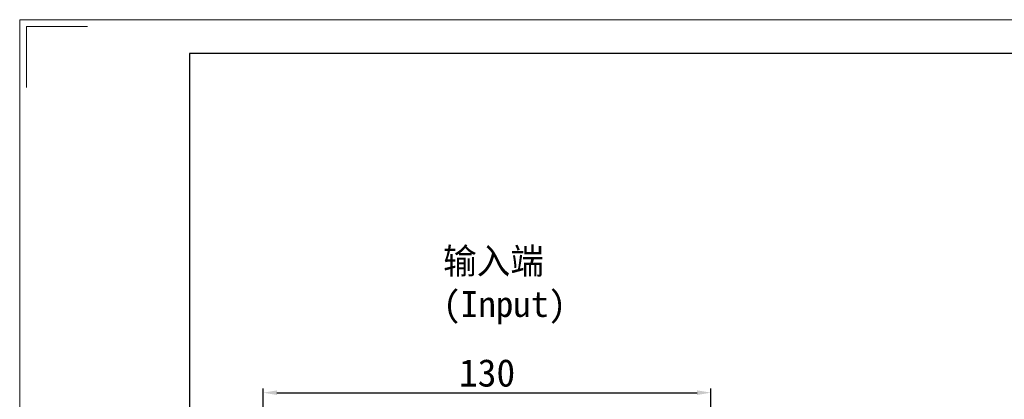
# Model space of a CAD drawing. Header units: millimetres. Extents: x 7115 to 7943, y -680 to -95.
# Tile 8 of 16: x 7115 to 7400, y -205 to -95. Entities that reach past the tile are written whole.
import ezdxf

# ---------------------------------------------------------------- set-up
doc = ezdxf.new("R2010")
doc.units = ezdxf.units.MM
doc.header["$PDSIZE"] = -5
doc.layers.get('Defpoints').update_dxf_attribs({"lineweight": 18})
for name, color, linetype, lineweight in [('图框_外框线', 7, 'Continuous', 18), ('尺寸线', 7, 'Continuous', 25), ('尺寸线层', 3, 'Continuous', 18)]:
    doc.layers.add(name, color=color, linetype=linetype, lineweight=lineweight)
doc.styles.add('工程字', font='txt')
doc.dimstyles.new('ISO-25', dxfattribs={"dimtxt": 8, "dimasz": 4, "dimexe": 1.25, "dimexo": 0.625, "dimgap": 1.7, "dimtad": 1, "dimtxsty": '工程字', "dimcen": 2, "dimdle": 8, "dimadec": 0, "dimazin": 0, "dimtfac": 1, "dimtmove": 0, "dimatfit": 3, "dimfxl": 1, "dimarcsym": 0})

# ---------------------------------------------------------------- blocks, each defined once
blk = doc.blocks.new('*D106')
at = {"layer": 'Defpoints', "color": 0}
for p in [(7315.22, -203.11), (7185.22, -230.48), (7315.22, -230.48)]:
    blk.add_point(p, dxfattribs=at)
at = {"layer": '尺寸线层', "color": 0, "lineweight": -2}
for p, q in [((7185.22, -229.86), (7185.22, -201.86)), ((7315.22, -229.86), (7315.22, -201.86)), ((7189.22, -203.11), (7311.22, -203.11))]:
    blk.add_line(p, q, dxfattribs=at)
at = {"layer": '尺寸线层', "color": 0}
for points in [[(7189.22, -202.44), (7189.22, -203.78), (7185.22, -203.11)], [(7311.22, -203.78), (7311.22, -202.44), (7315.22, -203.11)]]:
    blk.add_solid(points, dxfattribs=at)
at = {"layer": '尺寸线层', "color": 0, "insert": (7250.22, -197.41), "char_height": 8, "attachment_point": 5, "style": '工程字'}
blk.add_mtext('130', dxfattribs=at)

msp = doc.modelspace()

# ---------------------------------------------------------------- linework, layer by layer
at = {"layer": '图框_外框线', "color": 3}
msp.add_lwpolyline([(7114.5067, -680.4981), (7942.8739, -680.4981), (7942.8739, -94.7242), (7114.5067, -94.7242)], close=True, dxfattribs=at)
msp.add_lwpolyline([(7116.479, -114.4472), (7116.479, -96.6965), (7134.2298, -96.6965)], dxfattribs=at)
at = {"layer": '图框_外框线', "color": 3, "lineweight": 25}
msp.add_lwpolyline([(7163.8143, -670.6365), (7933.0123, -670.6365), (7933.0123, -104.5857), (7163.8143, -104.5857)], close=True, dxfattribs=at)

# ---------------------------------------------------------------- texts
at = {"layer": '尺寸线', "color": 0, "linetype": 'ByBlock', "insert": (7237.4443, -161.0977), "char_height": 7.5, "width": 50.697754, "attachment_point": 1, "style": '工程字'}
msp.add_mtext('输入端(Input)', dxfattribs=at)

# ---------------------------------------------------------------- dimensions: what is measured, and where the dimension line sits
at = {"layer": '尺寸线层'}
dim = msp.add_linear_dim(base=(7315.2228, -203.1114), p1=(7185.2228, -230.4814), p2=(7315.2228, -230.4814), dimstyle='ISO-25', dxfattribs=at)
dim.commit()
dim.dimension.update_dxf_attribs({"geometry": '*D106', "text_midpoint": (7250.2228, -197.4114)})

doc.saveas('drawing.dxf')
